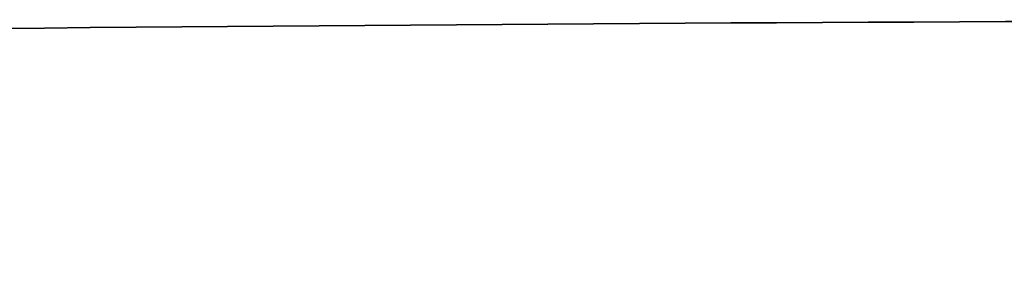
# Model space of a CAD drawing. Header units: millimetres. Extents: x 5 to 589, y 5 to 415.
# Tile 197 of 256: x 446.4559 to 446.8474, y 229.8041 to 229.9041. Entities that reach past the tile are written whole.
import ezdxf

# ---------------------------------------------------------------- set-up
doc = ezdxf.new("R2010")
doc.units = ezdxf.units.MM
doc.layers.add('Sichtbar (ISO)', color=7, linetype='Continuous', lineweight=35)

msp = doc.modelspace()

# ---------------------------------------------------------------- linework, layer by layer
at = {"layer": 'Sichtbar (ISO)'}
msp.add_open_spline([(447.21162423, 211.30410256), (446.82355931, 211.30413016), (446.07016171, 211.30894412), (444.98080927, 211.33421357), (443.99776017, 211.37791352), (442.99619512, 211.44889356), (441.98733906, 211.55936567), (441.10466619, 211.71923517), (440.48108133, 211.88718743), (440.02742067, 212.03991964), (439.62307685, 212.20856833), (439.1427188, 212.44009268), (438.61108004, 212.73384067), (437.89985959, 213.20953926), (437.18191809, 213.8170127), (436.43064244, 214.61802941), (435.77036308, 215.49563793), (435.17696618, 216.52260308), (434.74716929, 217.54252228), (434.46312913, 218.54367358), (434.29311334, 219.53414575), (434.23904439, 220.4364914), (434.27123563, 221.43494558), (434.40795174, 222.45297407), (434.72348584, 223.60941455), (435.17766928, 224.68738841), (435.76250774, 225.69864058), (436.40911342, 226.56260911), (437.09967112, 227.3070202), (437.90985514, 228.01728864), (438.74691338, 228.56788456), (439.47422525, 228.93254007), (439.91698594, 229.12326991), (440.31638466, 229.26953664), (440.92733604, 229.44920699), (441.63476852, 229.58844274), (442.41533603, 229.69633133), (443.14300998, 229.76979705), (444.002358, 229.83047059), (444.98082146, 229.8740071), (446.07014685, 229.89925168), (446.82355426, 229.90407515), (447.21162386, 229.90410256)], degree=3, knots=[0.0000000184, 0.0000000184, 0.0000000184, 0.0000000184, 0.0319503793, 0.0620286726, 0.0897094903, 0.1129611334, 0.1446893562, 0.1732390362, 0.1867449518, 0.1978241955, 0.2126357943, 0.222788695, 0.2417215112, 0.2626085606, 0.2931575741, 0.3189898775, 0.3529149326, 0.3834109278, 0.4164705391, 0.4438410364, 0.4689574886, 0.4991046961, 0.5181395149, 0.5511561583, 0.5834889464, 0.6166174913, 0.6472528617, 0.6795020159, 0.7053105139, 0.7307578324, 0.7680744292, 0.7875337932, 0.7976989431, 0.8077560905, 0.822538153, 0.8500921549, 0.867044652, 0.8874186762, 0.9102912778, 0.9379711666, 0.9680491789, 0.999999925, 0.999999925, 0.999999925, 0.999999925], dxfattribs=at)

doc.saveas('drawing.dxf')
